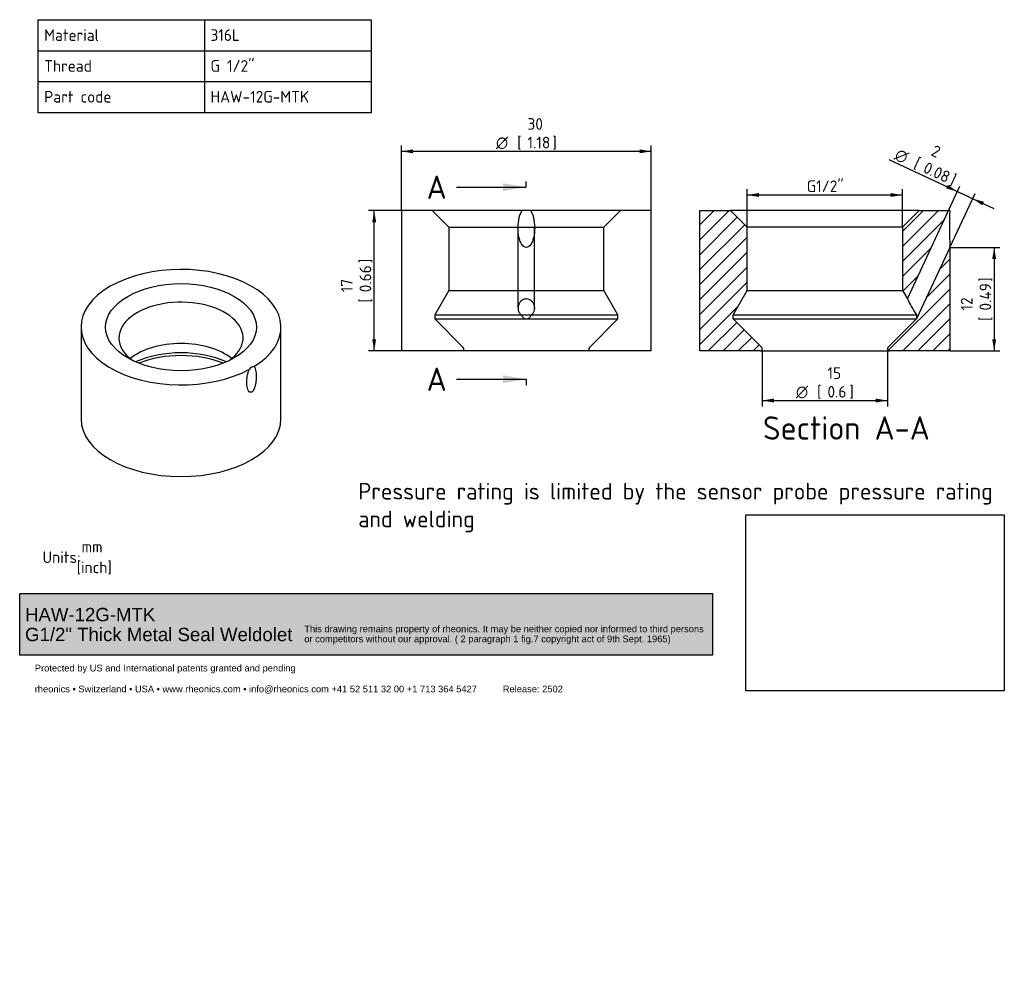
# Paper-space layout 'Invenitec-A4' of a CAD drawing. Header units: millimetres. Extents: x 0 to 296, y -85 to 203.
import ezdxf
from ezdxf.entities.mleader import LeaderData, LeaderLine
from ezdxf.enums import TextEntityAlignment as Align
from ezdxf.lldxf.tags import DXFTag
from ezdxf.math import Vec2, Vec3

# ---------------------------------------------------------------- set-up
doc = ezdxf.new("R2010")
doc.units = ezdxf.units.MM
doc.layers.add('Default', color=7, linetype='Continuous')
doc.layers.add('HAW-12G-MTK', color=7, linetype='Continuous')
doc.styles.add('SEACAD_Solid_Edge_ISO', font='seiso.ttf')
doc.styles.add('SEACAD_Solid_Edge_ISO1_Symbols', font='semeci1.ttf')
tags = doc.linetypes.add('CENTER2', pattern=[28.575, 19.05, -3.175, 3.175, -3.175]).pattern_tags.tags
tags[10:11] = [DXFTag(74, 4), DXFTag(75, 0), DXFTag(340, '0'), DXFTag(46, 0.0), DXFTag(50, 0.0), DXFTag(44, 0.0), DXFTag(45, 0.0)]
tags[8:9] = [DXFTag(74, 4), DXFTag(75, 0), DXFTag(340, '0'), DXFTag(46, 0.0), DXFTag(50, 0.0), DXFTag(44, 0.0), DXFTag(45, 0.0)]
tags[6:7] = [DXFTag(74, 4), DXFTag(75, 0), DXFTag(340, '0'), DXFTag(46, 0.0), DXFTag(50, 0.0), DXFTag(44, 0.0), DXFTag(45, 0.0)]
tags[4:5] = [DXFTag(74, 4), DXFTag(75, 0), DXFTag(340, '0'), DXFTag(46, 0.0), DXFTag(50, 0.0), DXFTag(44, 0.0), DXFTag(45, 0.0)]
tags = doc.linetypes.add('HIDDEN2', pattern=[4.7625, 3.175, -1.5875]).pattern_tags.tags
tags[6:7] = [DXFTag(74, 4), DXFTag(75, 0), DXFTag(340, '0'), DXFTag(46, 0.0), DXFTag(50, 0.0), DXFTag(44, 0.0), DXFTag(45, 0.0)]
tags[4:5] = [DXFTag(74, 4), DXFTag(75, 0), DXFTag(340, '0'), DXFTag(46, 0.0), DXFTag(50, 0.0), DXFTag(44, 0.0), DXFTag(45, 0.0)]
doc.dimstyles.new('Rheonics_Publish', dxfattribs={"dimtxt": 3.5, "dimasz": 3.5, "dimexe": 1.75, "dimexo": 0, "dimgap": 0.875, "dimtad": 1, "dimdec": 1, "dimlfac": 0.4, "dimdsep": 46, "dimtxsty": 'SEACAD_Solid_Edge_ISO', "dimblk1": '_SE_FILLED', "dimblk2": '_SE_FILLED', "dimsah": 1, "dimcen": 1.75, "dimazin": 0, "dimtfac": 0.5, "dimtdec": 3, "dimtmove": 0, "dimatfit": 3, "dimfxl": 1, "dimarcsym": 0})
picture_1 = doc.add_image_def('image1.jpg', size_in_pixel=(1363, 928))

# ---------------------------------------------------------------- blocks, each defined once
blk = doc.blocks.new('SE')
at = {"layer": 'Default', "color": 7, "linetype": 'Continuous'}
for p, q in [((55.73, 203.01), (55.73, 193.69)), ((5.73, 193.69), (105.73, 193.69)), ((55.73, 193.69), (55.73, 184.43)), ((5.73, 184.43), (105.73, 184.43)), ((55.73, 184.43), (55.73, 175.11))]:
    blk.add_line(p, q, dxfattribs=at)
blk.add_lwpolyline([(5.73, 175.11), (5.73, 203.01), (105.73, 203.01), (105.73, 175.11), (5.73, 175.11)], dxfattribs=at)
at = {"layer": 'Default', "color": 7, "linetype": 'Continuous', "style": 'SEACAD_Solid_Edge_ISO'}
for s, p in [('Material', (7.57, 200.14)), ('316L', (57.49, 200.14)), ('Thread', (7.57, 190.89)), ('G 1/2"', (57.49, 190.89)), ('Part code', (7.57, 181.64)), ('HAW-12G-MTK', (57.49, 181.64))]:
    blk.add_text(s, height=3.5, dxfattribs=at).set_placement(p, align=Align.TOP_LEFT)
blk = doc.blocks.new('SE1')
at = {"layer": 'HAW-12G-MTK', "color": 7, "linetype": 'Continuous'}
for p, q in [((18.64, 110.75), (18.64, 83.23)), ((78.64, 83.23), (78.64, 110.75))]:
    blk.add_line(p, q, dxfattribs=at)
for centre, major_axis, ratio, start_param, end_param in [((48.64, 110.75), (-30, 0), 0.57735, 2.388373, 8.607201), ((48.64, 107.49), (-18.63, 0), 0.57735, 2.458493, 6.283185), ((48.64, 107.49), (-18.63, 0), 0.57735, 0, 0.6831), ((48.64, 95.1), (18.63, 0), 0.57735, 0.613277, 2.528316), ((48.64, 90.34), (-22, 0), 0.57735, 4.044978, 5.3798), ((48.64, 89.52), (22, 0), 0.57735, 0.958386, 2.183207), ((71.21, 97.72), (-2.1, 0.18), 0.571838, 5.091461, 6.09869), ((48.64, 83.23), (30, 0), 0.57735, 3.141593, 6.283185)]:
    blk.add_ellipse(centre, major_axis=major_axis, ratio=ratio, start_param=start_param, end_param=end_param, dxfattribs=at)
blk.add_ellipse((48.64, 110.75), major_axis=(-22.63, 0), ratio=0.57735, dxfattribs=at)
blk.add_open_spline([(70.53, 98.91), (70.86, 98.56), (71, 98), (71.2, 96.82), (71.24, 96.17), (71.19, 94.82), (71.12, 94.11), (70.85, 92.98), (70.74, 92.6), (70.4, 91.85), (70.16, 91.46), (69.56, 91.11), (69.31, 91.21), (68.94, 91.55), (68.81, 91.79), (68.51, 92.59), (68.43, 93.21), (68.37, 94.52), (68.41, 95.21), (68.64, 96.62), (68.8, 97.37), (69.16, 98.12)], degree=3, knots=[0, 0, 0, 0, 0.125, 0.125, 0.25, 0.25, 0.375, 0.375, 0.4375, 0.4375, 0.5, 0.5, 0.5625, 0.5625, 0.625, 0.625, 0.75, 0.75, 0.875, 0.875, 1, 1, 1, 1], dxfattribs=at)
blk = doc.blocks.new('_DOT')
at = {"color": 0}
blk.add_line((0, 0), (-1, 0), dxfattribs=at)
at = {"color": 0, "const_width": 0.333}
blk.add_lwpolyline([(-0.1665, 0, 1), (0.1665, 0, 1)], format="xyb", close=True, dxfattribs=at)
blk = doc.blocks.new('SE2')
at = {"layer": 'HAW-12G-MTK', "color": 7, "linetype": 'Continuous'}
for p, q in [((151.06, 145.73), (114.76, 145.73)), ((114.76, 145.73), (114.76, 103.6)), ((153.47, 145.73), (151.06, 145.73)), ((189.76, 145.73), (153.47, 145.73)), ((189.76, 103.6), (189.76, 145.73)), ((189.76, 103.6), (114.76, 103.6))]:
    blk.add_line(p, q, dxfattribs=at)
at = {"layer": 'HAW-12G-MTK', "color": 7, "linetype": 'HIDDEN2'}
for p, q in [((123.98, 145.73), (128.98, 140.73)), ((175.55, 140.73), (180.55, 145.73)), ((128.98, 140.73), (175.55, 140.73)), ((128.98, 140.73), (128.98, 121.78)), ((149.76, 140.42), (149.76, 116.45)), ((154.76, 116.45), (154.76, 140.42)), ((175.55, 121.78), (175.55, 140.73)), ((128.98, 121.78), (124.76, 114.48)), ((128.98, 121.78), (175.55, 121.78)), ((179.76, 114.48), (175.55, 121.78)), ((124.76, 114.48), (179.76, 114.48)), ((124.76, 114.48), (124.76, 113.23)), ((124.76, 113.23), (179.76, 113.23)), ((124.76, 113.23), (133.33, 104.67)), ((171.2, 104.67), (179.76, 113.23)), ((179.76, 113.23), (179.76, 114.48))]:
    blk.add_line(p, q, dxfattribs=at)
for centre, start, end in [((132.89, 104.22), 270, 45), ((171.64, 104.22), 135, 270)]:
    blk.add_arc(centre, 0.625, start, end, dxfattribs=at)
at = {"layer": 'HAW-12G-MTK', "color": 7, "linetype": 'Continuous'}
blk.add_open_spline([(153.47, 145.73), (154.08, 144.89), (154.36, 143.88), (154.73, 141.88), (154.8, 140.85), (154.71, 138.82), (154.57, 137.82), (154.07, 136.35), (153.86, 135.88), (153.24, 135.05), (152.8, 134.68), (151.75, 134.67), (151.31, 135.04), (150.68, 135.86), (150.47, 136.33), (149.96, 137.8), (149.82, 138.81), (149.73, 140.86), (149.8, 141.88), (150.17, 143.87), (150.45, 144.89), (151.06, 145.73)], degree=3, knots=[0, 0, 0, 0, 0.125, 0.125, 0.25, 0.25, 0.375, 0.375, 0.4375, 0.4375, 0.5, 0.5, 0.5625, 0.5625, 0.625, 0.625, 0.75, 0.75, 0.875, 0.875, 1, 1, 1, 1], dxfattribs=at)
at = {"layer": 'HAW-12G-MTK', "color": 7, "linetype": 'HIDDEN2'}
for points, knots in [([(153.85, 114.48), (154.09, 114.67), (154.28, 114.91), (154.43, 115.15), (154.57, 115.4), (154.67, 115.67), (154.72, 115.95), (154.78, 116.26), (154.78, 116.59), (154.73, 116.91), (154.67, 117.27), (154.54, 117.62), (154.35, 117.95), (154.2, 118.2), (154, 118.44), (153.76, 118.65), (153.57, 118.81), (153.34, 118.95), (153.11, 119.04), (152.87, 119.14), (152.6, 119.2), (152.33, 119.21), (152.11, 119.22), (151.87, 119.19), (151.66, 119.12), (151.45, 119.06), (151.25, 118.97), (151.06, 118.86), (150.86, 118.73), (150.68, 118.58), (150.52, 118.4), (150.33, 118.2), (150.18, 117.97), (150.06, 117.72), (149.92, 117.43), (149.83, 117.12), (149.79, 116.81), (149.74, 116.45), (149.76, 116.09), (149.86, 115.75), (149.95, 115.41), (150.12, 115.08), (150.36, 114.8), (150.45, 114.68), (150.56, 114.58), (150.68, 114.48)], [0, 0, 0, 0, 0.07074, 0.07074, 0.07074, 0.14095, 0.14095, 0.14095, 0.221387, 0.221387, 0.221387, 0.310642, 0.310642, 0.310642, 0.381624, 0.381624, 0.381624, 0.438337, 0.438337, 0.438337, 0.495638, 0.495638, 0.495638, 0.544726, 0.544726, 0.544726, 0.592282, 0.592282, 0.592282, 0.645626, 0.645626, 0.645626, 0.709856, 0.709856, 0.709856, 0.78771, 0.78771, 0.78771, 0.876284, 0.876284, 0.876284, 0.964994, 0.964994, 0.964994, 1, 1, 1, 1]), ([(150.68, 114.48), (150.85, 114.17), (151.05, 113.88), (151.44, 113.53), (151.59, 113.42), (151.91, 113.28), (152.09, 113.23), (152.26, 113.23)], [0, 0, 0, 0, 0.5, 0.5, 0.75, 0.75, 1, 1, 1, 1]), ([(152.26, 113.23), (152.62, 113.23), (152.96, 113.41), (153.48, 113.88), (153.68, 114.17), (153.85, 114.48)], [0, 0, 0, 0, 0.5, 0.5, 1, 1, 1, 1])]:
    blk.add_open_spline(points, degree=3, knots=knots, dxfattribs=at)
blk = doc.blocks.new('SE3')
at = {"layer": 'HAW-12G-MTK', "linetype": 'Continuous'}
h = blk.add_hatch(dxfattribs=at)
h.set_pattern_fill('LINE', angle=45, style=0)
edge = h.paths.add_edge_path()
edge.add_line((204.34, 103.6), (222.47, 103.6))
edge.add_arc((222.47, 104.22), 0.625, 270, 405)
edge.add_line((222.91, 104.67), (214.34, 113.23))
edge.add_line((214.34, 113.23), (214.34, 114.48))
edge.add_line((214.34, 114.48), (218.55, 121.78))
edge.add_line((218.55, 121.78), (218.55, 140.73))
edge.add_line((218.55, 140.73), (213.55, 145.73))
edge.add_line((213.55, 145.73), (204.34, 145.73))
edge.add_line((204.34, 145.73), (204.34, 103.6))
h = blk.add_hatch(dxfattribs=at)
h.set_pattern_fill('LINE', angle=45, style=0)
h.paths.add_polyline_path([(270.13, 145.73), (265.13, 140.73), (265.13, 121.78), (266.61, 119.21), (278.98, 145.73)])
h = blk.add_hatch(dxfattribs=at)
h.set_pattern_fill('LINE', angle=45, style=0)
edge = h.paths.add_edge_path()
edge.add_line((279.34, 134.68), (269.34, 113.23))
edge.add_line((269.34, 113.23), (260.77, 104.67))
edge.add_arc((261.22, 104.22), 0.625, 135, 270)
edge.add_line((261.22, 103.6), (279.34, 103.6))
edge.add_line((279.34, 103.6), (279.34, 134.68))
at = {"layer": 'HAW-12G-MTK', "color": 7, "linetype": 'Continuous'}
for p, q in [((204.34, 103.6), (204.34, 145.73)), ((204.34, 145.73), (213.55, 145.73)), ((270.13, 145.73), (213.55, 145.73)), ((218.55, 140.73), (213.55, 145.73)), ((270.13, 145.73), (265.13, 140.73)), ((266.61, 119.21), (278.98, 145.73)), ((270.13, 145.73), (278.98, 145.73)), ((279.32, 145.73), (278.98, 145.73)), ((265.13, 140.73), (218.55, 140.73)), ((218.55, 121.78), (218.55, 140.73)), ((265.13, 140.73), (265.13, 121.78)), ((279.34, 134.68), (269.34, 113.23)), ((279.34, 134.68), (279.34, 103.6)), ((214.34, 114.48), (218.55, 121.78)), ((218.55, 121.78), (265.13, 121.78)), ((265.13, 121.78), (266.61, 119.21)), ((214.34, 114.48), (269.3, 114.48)), ((214.34, 113.23), (214.34, 114.48)), ((214.34, 113.23), (269.34, 113.23)), ((222.91, 104.67), (214.34, 113.23)), ((269.34, 113.23), (260.77, 104.67)), ((222.47, 103.6), (204.34, 103.6)), ((222.47, 103.6), (261.22, 103.6)), ((279.34, 103.6), (261.22, 103.6))]:
    blk.add_line(p, q, dxfattribs=at)
for centre, radius, start, end in [((487.22, 140.57), 207.96, 178.5776, 181.6237), ((307.13, 139.08), 45.13, 206.1276, 213.0337), ((392.43, 118.38), 123.19, 181.8141, 182.3958), ((222.47, 104.22), 0.625, 270, 45), ((261.22, 104.22), 0.625, 135, 270)]:
    blk.add_arc(centre, radius, start, end, dxfattribs=at)
blk = doc.blocks.new('DMBLK1')
at = {"layer": 'Default', "linetype": 'Continuous'}
for points in [[(222.05, 150.98), (218.55, 150.4), (222.05, 149.82)], [(261.63, 150.98), (261.63, 149.82), (265.13, 150.4)]]:
    blk.add_hatch(color=7, dxfattribs=at).paths.add_polyline_path(points)
at = {"layer": 'Default', "color": 7, "linetype": 'Continuous'}
for p, q in [((218.55, 140.73), (218.55, 152.15)), ((265.13, 140.73), (265.13, 152.15)), ((265.13, 150.4), (218.55, 150.4))]:
    blk.add_line(p, q, dxfattribs=at)
at = {"layer": 'Default', "color": 7, "linetype": 'Continuous', "style": 'SEACAD_Solid_Edge_ISO'}
blk.add_text('G1/2"', height=3.5, dxfattribs=at).set_placement((236.4, 154.78), align=Align.TOP_LEFT)
blk = doc.blocks.new('_SE_FILLED')
at = {"color": 0}
blk.add_line((0, 0), (-1, 0), dxfattribs=at)
blk.add_solid([(0, 0), (-1, -0.1665), (-1, 0.1665), (0, 0)], dxfattribs=at)
blk = doc.blocks.new('DMBLK2')
at = {"layer": 'Default', "linetype": 'Continuous'}
for points in [[(226.54, 88.14), (226.54, 89.31), (223.04, 88.73)], [(257.14, 88.14), (260.64, 88.73), (257.14, 89.31)]]:
    blk.add_hatch(color=7, dxfattribs=at).paths.add_polyline_path(points)
at = {"layer": 'Default', "color": 7, "linetype": 'Continuous'}
for p, q in [((223.04, 103.99), (223.04, 86.98)), ((260.64, 103.99), (260.64, 86.98)), ((223.04, 88.73), (260.64, 88.73))]:
    blk.add_line(p, q, dxfattribs=at)
for s, style, p in [('15', 'SEACAD_Solid_Edge_ISO', (242.63, 98.7)), ('O', 'SEACAD_Solid_Edge_ISO1_Symbols', (233.18, 93.1)), ('[', 'SEACAD_Solid_Edge_ISO', (239.53, 93.1)), ('0.6', 'SEACAD_Solid_Edge_ISO', (242.63, 93.1)), (']', 'SEACAD_Solid_Edge_ISO', (249.23, 93.1))]:
    blk.add_text(s, height=3.5, dxfattribs=dict(at, style=style)).set_placement(p, align=Align.TOP_LEFT)
blk = doc.blocks.new('DMBLK3')
at = {"layer": 'Default', "linetype": 'Continuous'}
for points in [[(106.02, 142.23), (107.19, 142.23), (106.61, 145.73)], [(106.02, 107.1), (106.61, 103.6), (107.19, 107.1)]]:
    blk.add_hatch(color=7, dxfattribs=at).paths.add_polyline_path(points)
at = {"layer": 'Default', "color": 7, "linetype": 'Continuous'}
for p, q in [((114.76, 145.73), (104.86, 145.73)), ((106.61, 103.6), (106.61, 145.73)), ((114.76, 103.6), (104.86, 103.6))]:
    blk.add_line(p, q, dxfattribs=at)
at = {"layer": 'Default', "color": 7, "linetype": 'Continuous', "style": 'SEACAD_Solid_Edge_ISO'}
for s, p in [(']', (102.23, 129.96)), ('0.66', (102.23, 121.21)), ('17', (96.63, 121.21)), ('[', (102.23, 118.1))]:
    blk.add_text(s, height=3.5, rotation=90, dxfattribs=at).set_placement(p, align=Align.TOP_LEFT)
blk = doc.blocks.new('DMBLK4')
at = {"layer": 'Default', "linetype": 'Continuous'}
for points in [[(118.26, 164.09), (114.76, 163.51), (118.26, 162.92)], [(186.26, 164.09), (186.26, 162.92), (189.76, 163.51)]]:
    blk.add_hatch(color=7, dxfattribs=at).paths.add_polyline_path(points)
at = {"layer": 'Default', "color": 7, "linetype": 'Continuous'}
for p, q in [((114.76, 145.73), (114.76, 165.26)), ((114.76, 163.51), (189.76, 163.51)), ((189.76, 145.73), (189.76, 165.26))]:
    blk.add_line(p, q, dxfattribs=at)
for s, style, p in [('30', 'SEACAD_Solid_Edge_ISO', (152.61, 173.48)), ('O', 'SEACAD_Solid_Edge_ISO1_Symbols', (143.16, 167.88)), ('[', 'SEACAD_Solid_Edge_ISO', (149.51, 167.88)), ('1.18', 'SEACAD_Solid_Edge_ISO', (152.61, 167.88)), (']', 'SEACAD_Solid_Edge_ISO', (160.09, 167.88))]:
    blk.add_text(s, height=3.5, dxfattribs=dict(at, style=style)).set_placement(p, align=Align.TOP_LEFT)
blk = doc.blocks.new('SE4')
at = {"layer": 'Default', "color": 7, "linetype": 'Continuous', "style": 'SEACAD_Solid_Edge_ISO'}
blk.add_text('A', height=7, dxfattribs=at).set_placement((122.36, 156.25), align=Align.TOP_LEFT)
blk = doc.blocks.new('SE5')
at = {"layer": 'Default', "color": 7, "linetype": 'Continuous', "style": 'SEACAD_Solid_Edge_ISO'}
blk.add_text('A', height=7, dxfattribs=at).set_placement((122.36, 98.62), align=Align.TOP_LEFT)
blk = doc.blocks.new('SEANNOT_GROUP1')
at = {"layer": 'Default', "linetype": 'Continuous'}
blk.add_hatch(color=7, dxfattribs=at).paths.add_polyline_path([(145.26, 151.59), (152.26, 152.75), (145.26, 153.92)])
at = {"layer": 'Default', "color": 7, "linetype": 'Continuous'}
blk.add_lwpolyline([(131.26, 152.75), (152.26, 152.75)], dxfattribs=at)
blk = doc.blocks.new('SEANNOT_GROUP2')
at = {"layer": 'Default', "linetype": 'Continuous'}
blk.add_hatch(color=7, dxfattribs=at).paths.add_polyline_path([(145.26, 93.95), (152.26, 95.12), (145.26, 96.29)])
at = {"layer": 'Default', "color": 7, "linetype": 'Continuous'}
blk.add_lwpolyline([(131.26, 95.12), (152.26, 95.12)], dxfattribs=at)
blk = doc.blocks.new('SE6')
at = {"layer": 'Default', "color": 7, "linetype": 'CENTER2'}
for p, q in [((152.26, 152.75), (152.26, 154.5)), ((152.26, 95.12), (152.26, 93.37))]:
    blk.add_line(p, q, dxfattribs=at)
at = {"layer": 'Default', "color": 7, "linetype": 'CENTER2', "const_width": 0.0005}
blk.add_lwpolyline([(152.26, 152.75), (152.26, 95.12)], dxfattribs=at)
blk = doc.blocks.new('DMBLK5')
at = {"layer": 'Default', "linetype": 'Continuous'}
for points in [[(293.23, 131.18), (292.65, 134.68), (292.06, 131.18)], [(293.23, 107.1), (292.06, 107.1), (292.65, 103.6)]]:
    blk.add_hatch(color=7, dxfattribs=at).paths.add_polyline_path(points)
at = {"layer": 'Default', "color": 7, "linetype": 'Continuous'}
for p, q in [((279.34, 134.68), (294.4, 134.68)), ((292.65, 134.68), (292.65, 103.6)), ((279.34, 103.6), (294.4, 103.6))]:
    blk.add_line(p, q, dxfattribs=at)
at = {"layer": 'Default', "color": 7, "linetype": 'Continuous', "style": 'SEACAD_Solid_Edge_ISO'}
for s, p in [(']', (288.27, 124.39)), ('0.49', (288.27, 115.72)), ('12', (282.67, 115.72)), ('[', (288.27, 112.62))]:
    blk.add_text(s, height=3.5, rotation=90, dxfattribs=at).set_placement(p, align=Align.TOP_LEFT)
blk = doc.blocks.new('DMBLK6')
at = {"layer": 'Default', "linetype": 'Continuous'}
for points in [[(278.71, 153.44), (278.22, 152.38), (281.64, 151.43)], [(289.59, 148.37), (286.17, 149.32), (289.09, 147.31)]]:
    blk.add_hatch(color=7, dxfattribs=at).paths.add_polyline_path(points)
at = {"layer": 'Default', "color": 7, "linetype": 'Continuous'}
for p, q in [((261.01, 161.05), (292.51, 146.36)), ((278.98, 145.73), (282.38, 153.02)), ((279.34, 134.68), (286.91, 150.9))]:
    blk.add_line(p, q, dxfattribs=at)
for s, style, p in [('O', 'SEACAD_Solid_Edge_ISO1_Symbols', (263.97, 164.5)), ('2', 'SEACAD_Solid_Edge_ISO', (274.9, 165.58)), ('[', 'SEACAD_Solid_Edge_ISO', (269.72, 161.81)), ('0.08', 'SEACAD_Solid_Edge_ISO', (272.53, 160.5)), (']', 'SEACAD_Solid_Edge_ISO', (280.46, 156.8))]:
    blk.add_text(s, height=3.5, rotation=335, dxfattribs=dict(at, style=style)).set_placement(p, align=Align.TOP_LEFT)
blk = doc.blocks.new('Block1')
at = {"layer": 'Default', "linetype": 'Continuous'}
blk.add_hatch(color=7, dxfattribs=at).paths.add_polyline_path([(207.88, 0), (0, 0), (0, -18.48), (207.88, -18.48)])
at = {"layer": 'Default', "color": 7, "linetype": 'Continuous'}
for p, q in [((0, 0), (207.88, 0)), ((0, -18.48), (0, 0)), ((207.88, 0), (207.88, -18.48)), ((207.88, -18.48), (0, -18.48))]:
    blk.add_line(p, q, dxfattribs=at)
image = blk.add_image(picture_1, insert=(217.94, -29.22), size_in_units=(77.52, 52.78))
image.dxf.flags = 7
ml = blk.add_multileader_mtext('Standard', dxfattribs=at)
ml.set_content('{\\pxsm0.9;\\fArial|b0||i0||c0|p34;\\W1.;This drawing remains property of rheonics. It may be neither copied nor informed to third persons \\Por competitors without our approval. ( 2 paragraph 1 fig.7 copyright act of 9th Sept. 1965)\\P}', color=256)
ml.set_leader_properties()
ml.set_arrow_properties(name='DOT')
ml.build(insert=Vec2(0, 0))
ml.multileader.update_dxf_attribs({"leader_type": 0, "dogleg_length": 0, "arrow_head_size": 2})
ctx = ml.context
ctx.base_point, ctx.char_height, ctx.arrow_head_size, ctx.landing_gap_size = Vec3(84.7, -10.93), 2, 2, 0.7
ctx.mtext.insert = Vec3(85.4, -9.64)
ml = blk.add_multileader_mtext('Standard', dxfattribs=at)
ml.set_content('{\\pxsm0.9;\\fArial|b0||i0||c0|p34;\\W1.;Protected by US and International patents granted and pending\\P}', color=256)
ml.set_leader_properties()
ml.set_arrow_properties(name='DOT')
ml.build(insert=Vec2(0, 0))
ml.multileader.update_dxf_attribs({"leader_type": 0, "dogleg_length": 0, "arrow_head_size": 2})
ctx = ml.context
ctx.base_point, ctx.char_height, ctx.arrow_head_size, ctx.landing_gap_size = Vec3(3.85, -22.7), 2, 2, 0.7
ctx.mtext.insert = Vec3(4.55, -21.41)
ml = blk.add_multileader_mtext('Standard', dxfattribs=at)
ml.set_content('{\\pxsm0.9;\\fArial|b0||i0||c0|p34;\\W1.;rheonics • Switzerland • USA • www.rheonics.com • info@rheonics.com +41 52 511 32 00 +1 713 364 5427          Release: 2502\\P}', color=256)
ml.set_leader_properties()
ml.set_arrow_properties(name='DOT')
ml.build(insert=Vec2(0, 0))
ml.multileader.update_dxf_attribs({"leader_type": 0, "dogleg_length": 0, "arrow_head_size": 2})
ctx = ml.context
ctx.base_point, ctx.char_height, ctx.arrow_head_size, ctx.landing_gap_size = Vec3(3.82, -28.97), 2, 2, 0.7
ctx.mtext.insert = Vec3(4.52, -27.68)

psp = doc.layouts.new('Invenitec-A4')

# ---------------------------------------------------------------- block references
at = {"layer": 'Default'}
for name in ['SE', 'SE4', 'SEANNOT_GROUP1', 'SE6', 'SE2', 'SE3', 'SE1', 'SE5', 'SEANNOT_GROUP2']:
    psp.add_blockref(name, (0, 0), dxfattribs=at)
at = {"layer": 'Default', "color": 7}
psp.add_blockref('Block1', (0.23, 30.84), dxfattribs=at)

# ---------------------------------------------------------------- texts
at = {"layer": 'Default', "color": 7, "linetype": 'Continuous', "style": 'SEACAD_Solid_Edge_ISO'}
psp.add_text('Section A-A', height=7, dxfattribs=at).set_placement((223.27, 83.98), align=Align.TOP_LEFT)
at = {"layer": 'Default', "insert": (101.83, 64.02), "char_height": 5, "width": 202.5, "attachment_point": 1}
psp.add_mtext('{\\fSolid Edge ISO|b0||i0||c0|p34;\\C7;\\H5.;\\W1.;Pressure rating is limited by the sensor probe pressure rating and welding  }', dxfattribs=at)

# ---------------------------------------------------------------- dimensions: what is measured, and where the dimension line sits
at = {"layer": 'Default', "color": 7, "linetype": 'Continuous'}
for base, p1, p2, angle, text, override, picture, middle, dimtype in [((114.76, 163.51), (114.76, 145.73), (189.76, 145.73), 0, '\\A1;%%C <>', {"dimpost": '\\X'}, 'DMBLK4', (152.26, 163.51), 161), ((286.17, 149.32), (278.98, 145.73), (279.34, 134.68), 335, '\\A1;%%C <>', {"dimpost": '\\X'}, 'DMBLK6', (280.88, 151.78), 160), ((106.61, 103.6), (114.76, 103.6), (114.76, 145.73), 90, '\\A1;<>', {"dimdec": 0, "dimpost": '\\X'}, 'DMBLK3', (106.61, 124.67), 161), ((292.65, 134.68), (279.34, 134.68), (279.34, 103.6), 270, '\\A1;<>', {"dimdec": 0, "dimpost": '\\X'}, 'DMBLK5', (292.65, 119.14), 161), ((223.04, 88.73), (223.04, 103.99), (260.64, 103.99), 0, '\\A1;%%C <>', {"dimpost": '\\X'}, 'DMBLK2', (241.84, 88.73), 161)]:
    dim = psp.add_linear_dim(base=base, p1=p1, p2=p2, angle=angle, text=text, dimstyle='Rheonics_Publish', override=override, dxfattribs=at)
    dim.commit()
    dim.dimension.update_dxf_attribs({"geometry": picture, "text_midpoint": middle, "dimtype": dimtype})
dim = psp.add_linear_dim(base=(218.55, 150.4), p1=(265.13, 140.73), p2=(218.55, 140.73), text='\\A1;G1/2" {}', dimstyle='Rheonics_Publish', override={"dimpost": '\\X'}, dxfattribs=at)
dim.commit()
dim.dimension.update_dxf_attribs({"geometry": 'DMBLK1', "text_midpoint": (241.84, 150.4), "dimtype": 160})

# ---------------------------------------------------------------- leaders
ml = psp.add_multileader_mtext('Standard', dxfattribs=at)
ml.set_content('{\\pxsm0.9;\\fSolid Edge ISO|b0||i0||c0|p34;\\W1.;mm\\P}', color=256)
ml.set_leader_properties()
ml.set_arrow_properties(name='DOT')
ml.build(insert=Vec2(0, 0))
ml.multileader.update_dxf_attribs({"leader_type": 0, "dogleg_length": 0, "arrow_head_size": 3.5})
ctx = ml.context
ctx.base_point, ctx.char_height, ctx.arrow_head_size, ctx.landing_gap_size = Vec3(17.6, 44.89), 3.5, 3.5, 1.23
ctx.mtext.insert = Vec3(18.82, 46.64)
ml = psp.add_multileader_mtext('Standard', dxfattribs=at)
ml.set_content('{\\pxsm0.9;\\fSolid Edge ISO|b0||i0||c0|p34;\\W1.;Units:\\P}', color=256)
ml.set_leader_properties()
ml.set_arrow_properties(name='DOT')
ml.build(insert=Vec2(0, 0))
ml.multileader.update_dxf_attribs({"leader_type": 0, "dogleg_length": 0, "arrow_head_size": 3.5})
ctx = ml.context
ctx.base_point, ctx.char_height, ctx.arrow_head_size, ctx.landing_gap_size = Vec3(5.88, 41.7), 3.5, 3.5, 1.23
ctx.mtext.insert = Vec3(7.1, 43.46)
ml = psp.add_multileader_mtext('Standard', dxfattribs=at)
ml.set_content('{\\pxsm0.9;\\fSolid Edge ISO|b0||i0||c0|p34;\\W1.;[inch]\\P}', color=256)
ml.set_leader_properties()
ml.build(insert=Vec2(0, 0))
ml.multileader.update_dxf_attribs({"dogleg_length": 0, "arrow_head_size": 0.805})
ctx = ml.context
ctx.base_point, ctx.char_height, ctx.arrow_head_size, ctx.landing_gap_size = Vec3(16.13, 38.65), 3.5, 0.805, 1.23
ctx.mtext.insert = Vec3(17.35, 40.41)
ml = psp.add_multileader_mtext('Standard', dxfattribs=at)
ml.set_content('{\\pxsm0.9;\\fArial|b0||i0||c0|p34;\\W1.;HAW-12G-MTK\\P}', color=256)
ml.set_leader_properties()
ml.set_arrow_properties(name='DOT')
ml.build(insert=Vec2(0, 0))
ml.multileader.update_dxf_attribs({"leader_type": 0, "dogleg_length": 0})
ctx = ml.context
ctx.base_point, ctx.landing_gap_size = Vec3(0.42, 24.46), 1.4
ctx.mtext.insert = Vec3(1.82, 26.5)
ml = psp.add_multileader_mtext('Standard', dxfattribs=at)
ml.set_content('{\\pxsm0.9;\\fArial|b0||i0||c0|p34;\\W1.;G1/2" Thick Metal Seal Weldolet\\P}', color=256)
ml.set_leader_properties()
ml.set_arrow_properties(name='DOT')
ml.build(insert=Vec2(0, 0))
ml.multileader.update_dxf_attribs({"leader_type": 0, "dogleg_length": 0})
ctx = ml.context
ctx.base_point, ctx.landing_gap_size = Vec3(0.43, 18.49), 1.4
ctx.mtext.insert = Vec3(1.83, 20.52)

doc.saveas('drawing.dxf')
